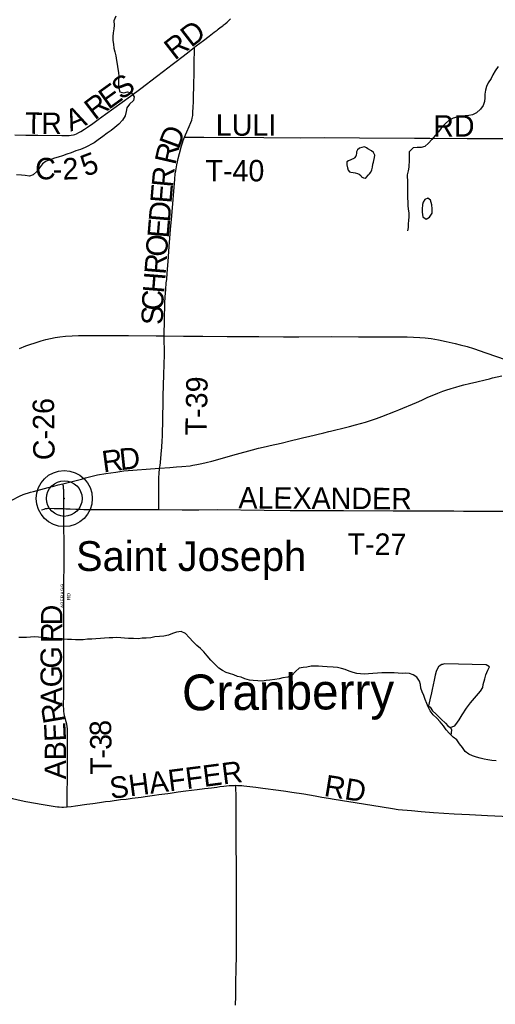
# Model space of a CAD drawing. Header units: feet. Extents: x 2113747 to 2516209, y 960708 to 1356798.
# Tile 19 of 206: x 2299235 to 2305899, y 1097869 to 1111647. Entities that reach past the tile are written whole.
import ezdxf

# ---------------------------------------------------------------- set-up
doc = ezdxf.new("R2010")
doc.units = ezdxf.units.FT
doc.header["$LTSCALE"] = 50
doc.header["$MEASUREMENT"] = 0
for name, color, linetype in [('0_Xref', 7, 'Continuous'), ('GM_X_County_Road', 3, 'Continuous'), ('GM_X_County_Road_Text', 3, 'Continuous'), ('GM_X_Minor_Lake', 5, 'Continuous'), ('GM_X_Minor_River', 5, 'Continuous'), ('GM_X_Minor_River_Text', 5, 'Continuous'), ('GM_X_Township_Road', 4, 'Continuous'), ('GM_X_Township_Road_Text', 4, 'Continuous'), ('GM_X_Township_Subdivision', 4, 'Continuous'), ('GM_X_Township_Subdivision_Text', 4, 'Continuous'), ('GM_X_Unincorporated', 1, 'Continuous'), ('GM_X_Unincorporated_Location', 2, 'Continuous'), ('GM_X_Unincorporated_Text', 251, 'Continuous'), ('GM_X_US_Route', 1, 'Continuous')]:
    doc.layers.add(name, color=color, linetype=linetype)
doc.styles.add('Styledgn030', font='dgn030.shx')
doc.styles.add('Styledgn031', font='dgn031.shx')

# ---------------------------------------------------------------- blocks, each defined once
blk = doc.blocks.new('Unicorp45')
at = {"layer": 'GM_X_Unincorporated'}
for radius in [393, 249]:
    blk.add_circle((0, 0), radius, dxfattribs=at)
blk = doc.blocks.new('POR')
at = {"layer": 'GM_X_County_Road', "flags": 128}
for points in [[(2301686, 1111261), (2301710, 1111279), (2301812, 1111357), (2301890, 1111417), (2301960, 1111470), (2302002, 1111502), (2302015, 1111512), (2302046, 1111536), (2302080, 1111562), (2302088, 1111568), (2302113, 1111589), (2302144, 1111614), (2302158, 1111628), (2302172, 1111642), (2302190, 1111661)], [(2299167, 1110034), (2299321, 1110032), (2299491, 1110030), (2299826, 1110026), (2299891, 1110025), (2299928, 1110027), (2299958, 1110030), (2299987, 1110036), (2300006, 1110041), (2300031, 1110051), (2300064, 1110067), (2300093, 1110083), (2300143, 1110115), (2300184, 1110142), (2300260, 1110194), (2300337, 1110250), (2300437, 1110324), (2300786, 1110575), (2300934, 1110684), (2301151, 1110852), (2301248, 1110926), (2301372, 1111020), (2301427, 1111062), (2301588, 1111185), (2301686, 1111261)], [(2301196, 1105372), (2301338, 1105382), (2301433, 1105390), (2301505, 1105395), (2301623, 1105406), (2301659, 1105411), (2301717, 1105422), (2301788, 1105436), (2301849, 1105450), (2301925, 1105470), (2301979, 1105484), (2302190, 1105544), (2302272, 1105566), (2302499, 1105628), (2302582, 1105649), (2302687, 1105673), (2302744, 1105687), (2302897, 1105723), (2303044, 1105760), (2303143, 1105783), (2303216, 1105801), (2303280, 1105816), (2303497, 1105867), (2303567, 1105884), (2303589, 1105889), (2303666, 1105907), (2303742, 1105926), (2303857, 1105955), (2303939, 1105977), (2304082, 1106017), (2304148, 1106037), (2304235, 1106066), (2304309, 1106093), (2304499, 1106167), (2304547, 1106186), (2304795, 1106290), (2304870, 1106324), (2304945, 1106358), (2304999, 1106383), (2305059, 1106408), (2305092, 1106422), (2305162, 1106449), (2305207, 1106465), (2305279, 1106487), (2305345, 1106506), (2305405, 1106522), (2305459, 1106536), (2305539, 1106555), (2305641, 1106579), (2305756, 1106607), (2305816, 1106623), (2305860, 1106634), (2305988, 1106665)], [(2299840, 1105154), (2300100, 1105219), (2300159, 1105235), (2300325, 1105276), (2300440, 1105296), (2300582, 1105317), (2300696, 1105332), (2301196, 1105372)], [(2299124, 1104923), (2299231, 1104979), (2299284, 1105002), (2299389, 1105037), (2299427, 1105047), (2299634, 1105100), (2299716, 1105121), (2299773, 1105137), (2299840, 1105154)]]:
    blk.add_lwpolyline(points, dxfattribs=at)
at = {"layer": 'GM_X_Minor_Lake'}
for p, q in [((2304197, 1109675), (2304208, 1109719)), ((2304877, 1109063), (2304872, 1108997)), ((2305771, 1102619), (2305185, 1102635))]:
    blk.add_line(p, q, dxfattribs=at)
at = {"layer": 'GM_X_Minor_Lake', "flags": 128}
for points in [[(2304208, 1109719), (2304210, 1109753), (2304190, 1109789), (2304166, 1109813), (2304114, 1109839), (2304094, 1109853), (2304064, 1109867), (2304028, 1109859), (2303996, 1109849), (2303970, 1109827), (2303954, 1109797), (2303952, 1109779), (2303950, 1109752), (2303944, 1109738), (2303926, 1109714), (2303916, 1109704), (2303840, 1109670), (2303818, 1109656), (2303820, 1109616), (2303828, 1109572), (2303838, 1109542), (2303858, 1109520), (2303876, 1109514), (2303906, 1109508), (2303936, 1109506), (2303966, 1109496), (2303992, 1109486), (2304016, 1109468), (2304026, 1109450), (2304054, 1109432), (2304076, 1109430), (2304090, 1109438), (2304124, 1109474), (2304136, 1109488), (2304156, 1109514), (2304170, 1109547), (2304180, 1109585), (2304184, 1109623), (2304190, 1109653), (2304197, 1109675)], [(2304872, 1108997), (2304874, 1108955), (2304884, 1108887), (2304928, 1108857), (2304976, 1108883), (2305012, 1108939), (2305015, 1108999), (2305011, 1109058), (2304991, 1109122), (2304953, 1109150), (2304909, 1109133), (2304887, 1109095), (2304877, 1109063)], [(2305185, 1102635), (2305159, 1102625), (2305149, 1102625), (2305125, 1102609), (2305101, 1102591), (2305083, 1102557), (2305071, 1102525), (2305058, 1102475), (2305042, 1102404), (2305030, 1102340), (2305014, 1102272), (2305006, 1102228), (2304980, 1102130), (2304965, 1102048), (2304985, 1102026), (2305021, 1101974), (2305067, 1101932), (2305101, 1101896), (2305139, 1101860), (2305199, 1101804), (2305233, 1101766), (2305265, 1101742), (2305331, 1101768), (2305371, 1101816), (2305393, 1101850), (2305433, 1101918), (2305497, 1102011), (2305552, 1102089), (2305634, 1102185), (2305690, 1102250), (2305722, 1102304), (2305730, 1102342), (2305754, 1102424), (2305768, 1102480), (2305795, 1102544), (2305817, 1102591), (2305771, 1102619)]]:
    blk.add_lwpolyline(points, dxfattribs=at)
at = {"layer": 'GM_X_Minor_River', "flags": 128}
for points in [[(2305939, 1110991), (2305897, 1110931), (2305865, 1110873), (2305840, 1110823), (2305800, 1110765), (2305774, 1110712), (2305760, 1110660), (2305754, 1110604), (2305754, 1110552), (2305746, 1110502), (2305728, 1110448), (2305691, 1110394), (2305635, 1110343), (2305581, 1110317), (2305529, 1110307), (2305475, 1110301), (2305359, 1110285), (2305307, 1110269), (2305251, 1110240), (2305195, 1110188), (2305139, 1110128), (2305103, 1110078), (2305055, 1110024), (2305011, 1109969), (2304965, 1109917), (2304912, 1109873), (2304858, 1109859)], [(2300581, 1111698), (2300555, 1111630), (2300557, 1111572), (2300552, 1111518), (2300546, 1111464), (2300538, 1111410), (2300542, 1111356), (2300548, 1111306), (2300554, 1111250), (2300568, 1111198), (2300582, 1111139), (2300593, 1111075), (2300599, 1111023), (2300609, 1110961), (2300619, 1110909), (2300623, 1110851), (2300621, 1110793), (2300621, 1110743), (2300625, 1110689), (2300640, 1110639), (2300694, 1110625), (2300748, 1110639), (2300802, 1110621), (2300840, 1110569), (2300830, 1110517), (2300772, 1110467), (2300736, 1110414), (2300726, 1110362), (2300714, 1110302), (2300678, 1110240), (2300623, 1110186), (2300567, 1110137), (2300515, 1110095), (2300463, 1110059), (2300399, 1110013), (2300333, 1109965), (2300277, 1109922), (2300153, 1109858), (2300087, 1109830), (2300023, 1109810), (2299955, 1109783), (2299897, 1109763), (2299837, 1109743), (2299775, 1109725), (2299723, 1109709), (2299663, 1109688), (2299608, 1109666), (2299554, 1109628), (2299512, 1109574), (2299476, 1109524), (2299424, 1109474), (2299372, 1109459), (2299312, 1109465), (2299260, 1109469), (2299192, 1109475)], [(2304858, 1109859), (2304804, 1109859), (2304746, 1109854), (2304690, 1109798), (2304692, 1109738), (2304690, 1109688), (2304686, 1109584), (2304678, 1109532), (2304666, 1109476), (2304667, 1109367), (2304669, 1109315), (2304667, 1109257), (2304667, 1109151), (2304671, 1109097), (2304673, 1109047), (2304679, 1108997), (2304686, 1108943), (2304688, 1108890), (2304682, 1108838), (2304678, 1108788), (2304678, 1108738), (2304670, 1108692)], [(2304698, 1102496), (2304644, 1102502), (2304592, 1102500), (2304538, 1102504), (2304483, 1102507), (2304307, 1102507), (2304247, 1102505), (2304183, 1102499), (2304123, 1102495), (2304066, 1102490), (2304011, 1102492), (2303959, 1102496), (2303905, 1102510), (2303851, 1102532), (2303797, 1102552), (2303743, 1102568), (2303687, 1102582), (2303627, 1102588), (2303541, 1102592), (2303477, 1102597), (2303423, 1102599), (2303319, 1102599), (2303259, 1102589), (2303205, 1102583), (2303149, 1102575), (2303101, 1102524), (2303047, 1102472), (2302992, 1102446), (2302924, 1102436), (2302870, 1102424), (2302810, 1102412), (2302740, 1102405), (2302688, 1102401), (2302632, 1102391), (2302570, 1102395), (2302506, 1102399), (2302454, 1102407), (2302390, 1102425), (2302337, 1102445), (2302285, 1102458), (2302235, 1102478), (2302177, 1102498), (2302127, 1102514), (2302075, 1102538), (2302023, 1102574), (2301965, 1102632), (2301911, 1102686), (2301863, 1102744), (2301817, 1102800), (2301767, 1102846), (2301716, 1102888), (2301668, 1102942), (2301610, 1103002), (2301560, 1103060), (2301496, 1103084), (2301434, 1103076), (2301376, 1103056), (2301320, 1103033), (2301256, 1103019), (2301192, 1103017), (2301128, 1103009), (2301072, 1102995), (2301008, 1102993), (2300952, 1102992), (2300898, 1102984), (2300832, 1102988), (2300760, 1102990), (2300704, 1102994), (2300652, 1102998), (2300594, 1103000), (2300540, 1102999), (2300488, 1102997), (2300422, 1102993), (2300366, 1102987), (2300304, 1102983), (2300244, 1102979), (2300186, 1102977), (2300126, 1102970), (2300070, 1102970), (2300016, 1102968), (2299962, 1102972), (2299906, 1102974), (2299848, 1102978), (2299792, 1102980), (2299734, 1102984), (2299670, 1102989), (2299614, 1102997), (2299552, 1103003), (2299500, 1103007), (2299444, 1103009), (2299386, 1103007), (2299330, 1103003), (2299276, 1103001), (2299224, 1103000)], [(2305910, 1101276), (2305852, 1101280), (2305792, 1101288), (2305742, 1101298), (2305688, 1101312), (2305636, 1101326), (2305580, 1101344), (2305530, 1101370), (2305476, 1101407), (2305438, 1101461), (2305396, 1101515), (2305358, 1101568), (2305307, 1101609), (2305255, 1101657), (2305211, 1101709), (2305171, 1101765), (2305125, 1101820), (2305079, 1101872), (2305029, 1101921), (2304987, 1101976), (2304957, 1102030), (2304938, 1102080), (2304918, 1102136), (2304896, 1102190), (2304872, 1102242), (2304856, 1102292), (2304852, 1102342), (2304836, 1102392), (2304800, 1102448), (2304750, 1102480), (2304698, 1102496)], [(2305278, 1101636), (2305289, 1101706), (2305273, 1101745)]]:
    blk.add_lwpolyline(points, dxfattribs=at)
at = {"layer": 'GM_X_Township_Road', "flags": 128}
for points in [[(2301545, 1110001), (2301559, 1110034), (2301579, 1110079), (2301610, 1110151), (2301633, 1110208), (2301645, 1110242), (2301653, 1110270), (2301660, 1110305), (2301663, 1110341), (2301667, 1110436), (2301669, 1110485), (2301671, 1110557), (2301672, 1110606), (2301672, 1110632), (2301673, 1110655), (2301674, 1110684), (2301675, 1110743), (2301679, 1110894), (2301679, 1111005), (2301681, 1111087), (2301685, 1111186), (2301686, 1111261)], [(2301261, 1107222), (2301267, 1107679), (2301274, 1107767), (2301282, 1107873), (2301289, 1107963), (2301295, 1108012), (2301302, 1108099), (2301314, 1108263), (2301330, 1108473), (2301339, 1108589), (2301349, 1108711), (2301366, 1108900), (2301408, 1109415), (2301413, 1109489), (2301421, 1109534), (2301435, 1109615), (2301444, 1109660), (2301454, 1109705), (2301472, 1109775), (2301501, 1109880), (2301514, 1109924), (2301527, 1109958), (2301545, 1110001)], [(2301545, 1110001), (2301560, 1110001), (2301817, 1110001), (2302655, 1109999), (2303168, 1109995), (2303503, 1109996), (2303997, 1109995), (2304766, 1109989), (2304982, 1109989), (2305504, 1109985), (2305723, 1109986), (2305904, 1109985), (2305960, 1109985), (2306101, 1109985), (2306314, 1109983), (2306565, 1109984), (2306809, 1109983), (2307579, 1109976), (2307768, 1109974), (2307830, 1109973), (2308169, 1109974), (2308211, 1109974)], [(2301254, 1106683), (2301262, 1106964), (2301261, 1107222)], [(2301196, 1105372), (2301196, 1105372), (2301202, 1105407), (2301209, 1105449), (2301219, 1105566), (2301228, 1105667), (2301232, 1105752), (2301235, 1105817), (2301246, 1106309), (2301246, 1106381), (2301254, 1106683)], [(2301187, 1104791), (2301187, 1104813), (2301186, 1105044), (2301185, 1105142), (2301186, 1105221), (2301189, 1105316), (2301192, 1105349), (2301196, 1105372)], [(2299852, 1104805), (2299852, 1104885), (2299853, 1104954), (2299852, 1104976), (2299852, 1105016), (2299852, 1105036), (2299852, 1105051), (2299852, 1105066), (2299851, 1105083), (2299850, 1105095), (2299850, 1105107), (2299849, 1105112), (2299848, 1105117), (2299848, 1105122), (2299846, 1105127), (2299845, 1105132), (2299840, 1105154)], [(2299539, 1104786), (2299577, 1104799), (2299597, 1104806), (2299607, 1104808), (2299618, 1104809), (2299629, 1104810), (2299719, 1104807), (2299818, 1104805), (2299852, 1104805)], [(2299852, 1104805), (2299884, 1104803), (2299944, 1104801), (2300021, 1104799), (2300086, 1104797), (2300132, 1104795), (2300198, 1104794), (2300285, 1104793), (2300496, 1104793), (2301187, 1104791)], [(2299855, 1103796), (2299857, 1103991), (2299857, 1104207), (2299857, 1104358), (2299855, 1104526), (2299854, 1104627), (2299853, 1104720), (2299852, 1104805)], [(2301187, 1104791), (2301510, 1104790), (2301745, 1104790), (2302003, 1104791), (2302659, 1104783), (2303024, 1104781), (2303449, 1104781), (2303668, 1104781), (2303773, 1104780), (2304469, 1104776), (2304814, 1104775), (2305092, 1104774), (2305188, 1104773), (2305319, 1104772), (2305453, 1104771), (2305611, 1104771), (2305745, 1104771), (2305811, 1104771), (2306154, 1104769)], [(2299902, 1100634), (2299901, 1100735), (2299901, 1100813), (2299902, 1100879), (2299903, 1100974), (2299904, 1101056), (2299904, 1101135), (2299903, 1101243), (2299903, 1101286), (2299903, 1101387), (2299904, 1101463), (2299904, 1101515), (2299904, 1101568), (2299904, 1101659), (2299903, 1101722), (2299900, 1101758), (2299895, 1101791), (2299887, 1101823), (2299872, 1101874), (2299863, 1101908), (2299857, 1101940), (2299854, 1101966), (2299852, 1102001), (2299850, 1102045), (2299850, 1102089), (2299852, 1102161), (2299855, 1102345), (2299856, 1102466), (2299856, 1102528), (2299855, 1102666), (2299855, 1102761), (2299854, 1102846), (2299855, 1102981), (2299855, 1103082), (2299854, 1103171), (2299854, 1103263), (2299853, 1103321)], [(2299902, 1100634), (2299955, 1100639), (2300017, 1100647), (2300176, 1100670), (2300260, 1100681), (2300352, 1100693), (2300439, 1100705), (2300504, 1100714), (2300647, 1100733), (2300725, 1100742), (2300813, 1100753), (2300937, 1100770), (2300992, 1100777), (2301122, 1100795), (2301184, 1100804), (2301310, 1100821), (2301343, 1100825), (2301398, 1100833), (2301456, 1100841), (2301564, 1100855), (2301723, 1100876), (2301824, 1100888), (2301876, 1100895), (2301922, 1100900), (2301958, 1100905), (2301997, 1100909), (2302039, 1100915), (2302094, 1100922), (2302169, 1100930), (2302196, 1100932), (2302222, 1100933), (2302247, 1100933), (2302264, 1100934)], [(2302260, 1097858), (2302263, 1097981), (2302263, 1098014), (2302265, 1098203), (2302268, 1098334), (2302270, 1098433), (2302271, 1098482), (2302272, 1098587), (2302273, 1098646), (2302273, 1098718), (2302274, 1098810), (2302274, 1098872), (2302273, 1098983), (2302274, 1099098), (2302273, 1099150), (2302272, 1099367), (2302273, 1099511), (2302273, 1099662), (2302273, 1099800), (2302271, 1099915), (2302270, 1099993), (2302269, 1100163), (2302267, 1100357), (2302267, 1100593), (2302267, 1100698), (2302266, 1100799), (2302265, 1100885), (2302264, 1100934)], [(2302264, 1100934), (2302289, 1100933), (2302317, 1100932), (2302347, 1100930), (2302376, 1100928), (2302461, 1100918), (2302542, 1100908), (2302640, 1100895), (2302861, 1100864), (2302965, 1100850), (2303046, 1100838), (2303218, 1100813), (2303373, 1100787), (2303470, 1100769), (2303564, 1100752), (2303641, 1100739), (2303848, 1100705), (2304052, 1100673), (2304315, 1100631), (2304460, 1100608), (2304538, 1100597), (2304724, 1100580), (2304858, 1100569), (2305032, 1100555), (2305179, 1100545), (2305320, 1100535), (2305539, 1100524), (2305791, 1100512), (2306300, 1100488)], [(2299121, 1100753), (2299135, 1100750), (2299257, 1100723), (2299321, 1100709), (2299456, 1100682), (2299536, 1100668), (2299650, 1100649), (2299734, 1100637), (2299764, 1100633), (2299789, 1100631), (2299825, 1100629), (2299851, 1100630), (2299902, 1100634)]]:
    blk.add_lwpolyline(points, dxfattribs=at)
at = {"layer": 'GM_X_Township_Subdivision', "flags": 128}
blk.add_lwpolyline([(2299853, 1103321), (2299852, 1103371), (2299853, 1103469), (2299854, 1103600), (2299855, 1103666), (2299855, 1103722), (2299855, 1103796)], dxfattribs=at)
at = {"layer": 'GM_X_Unincorporated_Location'}
blk.add_point((2299860, 1104946), dxfattribs=at)
at = {"layer": 'GM_X_US_Route', "flags": 128}
blk.add_lwpolyline([(2299232, 1107046), (2299320, 1107082), (2299379, 1107104), (2299450, 1107127), (2299535, 1107153), (2299602, 1107171), (2299666, 1107186), (2299731, 1107199), (2299799, 1107209), (2299877, 1107218), (2299969, 1107225), (2300061, 1107228), (2300193, 1107230), (2300324, 1107229), (2300468, 1107228), (2300760, 1107227), (2301147, 1107222), (2301261, 1107222), (2301531, 1107220), (2301801, 1107218), (2302142, 1107215), (2302588, 1107213), (2302933, 1107210), (2303146, 1107211), (2303599, 1107212), (2303983, 1107210), (2304318, 1107209), (2304511, 1107209), (2304666, 1107208), (2304754, 1107205), (2304840, 1107200), (2304918, 1107193), (2305000, 1107184), (2305103, 1107167), (2305210, 1107146), (2305338, 1107117), (2305407, 1107099), (2305505, 1107072), (2305592, 1107045), (2305767, 1106986), (2306052, 1106888)], dxfattribs=at)
at = {"color": 7, "linetype": 'Continuous', "lineweight": 0}
blk.add_blockref('Unicorp45', (2299860, 1104946), dxfattribs=at)
at = {"layer": 'GM_X_County_Road_Text', "char_height": 300, "attachment_point": 7, "line_spacing_factor": 0.8, "style": 'Styledgn030'}
for s, insert, rotation in [('{\\Fdgn000|c0;\\C256;RD}', (2301409, 1111071), 37.8322), ('{\\Fdgn000|c0;\\C256;E}', (2300481, 1110380), 35.729), ('{\\Fdgn000|c0;\\C256;S}', (2300663, 1110511), 35.7266), ('{\\Fdgn000|c0;\\C256;R}', (2300288, 1110233), 37.2298), ('{\\Fdgn000|c0;\\C256;T}', (2299307, 1110052), 358.8557), ('{\\Fdgn000|c0;\\C256;R}', (2299536, 1110048), 359.587), ('{\\Fdgn000|c0;\\C256;A}', (2299948, 1110078), 22.3732), ('{\\Fdgn000|c0;\\C256;5}', (2300160, 1109442), 20.7695), ('{\\Fdgn000|c0;\\C256;C}', (2299451, 1109410), 359.5317), ('{\\Fdgn000|c0;\\C256;2}', (2299840, 1109408), 2.1737), ('{\\Fdgn000|c0;\\C256;-}', (2299699, 1109408), 359.8224), ('{\\Fdgn000|c0;\\C256;C-26}', (2299730, 1105485), 90.6627), ('{\\Fdgn000|c0;\\C256;D}', (2300648, 1105343), 6.1314), ('{\\Fdgn000|c0;\\C256;R}', (2300409, 1105310), 7.7476)]:
    blk.add_mtext(s, dxfattribs=dict(at, insert=insert, rotation=rotation))
at = {"layer": 'GM_X_Minor_River_Text', "insert": (2301510, 1102156), "char_height": 500.19, "attachment_point": 4, "rotation": 0.4001, "line_spacing_factor": 0.8, "style": 'Styledgn031'}
blk.add_mtext('{\\Fdgn000|c0;\\C256;Cranberry}', dxfattribs=at)
at = {"layer": 'GM_X_Township_Road_Text', "char_height": 300, "attachment_point": 7, "line_spacing_factor": 0.8, "style": 'Styledgn030'}
for s, insert, rotation in [('{\\Fdgn000|c0;\\C256;LULI}', (2301983, 1110019), 0), ('{\\Fdgn000|c0;\\C256;RD}', (2305028, 1110010), 0), ('{\\Fdgn000|c0;\\C256;D}', (2301464, 1109823), 69.7377), ('{\\Fdgn000|c0;\\C256;R}', (2301415, 1109604), 77.025), ('{\\Fdgn000|c0;\\C256;T-40}', (2301838, 1109380), 0), ('{\\Fdgn000|c0;\\C256;R}', (2301381, 1109291), 84.5783), ('{\\Fdgn000|c0;\\C256;E}', (2301362, 1109069), 85.2289), ('{\\Fdgn000|c0;\\C256;D}', (2301340, 1108806), 85.237), ('{\\Fdgn000|c0;\\C256;E}', (2301322, 1108583), 85.2387), ('{\\Fdgn000|c0;\\C256;O}', (2301300, 1108320), 85.2364), ('{\\Fdgn000|c0;\\C256;R}', (2301279, 1108074), 85.2367), ('{\\Fdgn000|c0;\\C256;H}', (2301259, 1107812), 85.4454), ('{\\Fdgn000|c0;\\C256;C}', (2301248, 1107571), 87.3763), ('{\\Fdgn000|c0;\\C256;S}', (2301247, 1107376), 89.6911), ('{\\Fdgn000|c0;\\C256;T-39}', (2301859, 1105827), 88.9397), ('{\\Fdgn000|c0;\\C256;ALEXANDER}', (2302299, 1104808), 359.6645), ('{\\Fdgn000|c0;\\C256;T-27}', (2303827, 1104161), 359.6465), ('{\\Fdgn000|c0;\\C256;D}', (2299833, 1103171), 89.8397), ('{\\Fdgn000|c0;\\C256;R}', (2299832, 1102924), 89.8416), ('{\\Fdgn000|c0;\\C256;G}', (2299831, 1102568), 89.8397), ('{\\Fdgn000|c0;\\C256;G}', (2299831, 1102304), 89.8434), ('{\\Fdgn000|c0;\\C256;A}', (2299831, 1102040), 90.0546), ('{\\Fdgn000|c0;\\C256;R}', (2299870, 1101828), 99.7489), ('{\\Fdgn000|c0;\\C256;8}', (2300525, 1101629), 92.0771), ('{\\Fdgn000|c0;\\C256;E}', (2299886, 1101550), 92.5374), ('{\\Fdgn000|c0;\\C256;B}', (2299885, 1101282), 89.6259), ('{\\Fdgn000|c0;\\C256;3}', (2300526, 1101430), 90.179), ('{\\Fdgn000|c0;\\C256;-}', (2300526, 1101305), 90.0273), ('{\\Fdgn000|c0;\\C256;A}', (2299883, 1101018), 89.6066), ('{\\Fdgn000|c0;\\C256;T}', (2300526, 1101081), 90.0043), ('{\\Fdgn000|c0;\\C256;SHAFFER}', (2300515, 1100739), 7.2969), ('{\\Fdgn000|c0;\\C256;RD}', (2303488, 1100787), 350.8488)]:
    blk.add_mtext(s, dxfattribs=dict(at, insert=insert, rotation=rotation))
at = {"layer": 'GM_X_Township_Subdivision_Text', "char_height": 50, "attachment_point": 7, "rotation": 90, "line_spacing_factor": 0.8, "style": 'Styledgn030'}
for s, insert in [('{\\Fdgn000|c0;\\C256;ABERAGG}', (2299860, 1103413)), ('{\\Fdgn000|c0;\\C256;RD}', (2299946, 1103523))]:
    blk.add_mtext(s, dxfattribs=dict(at, insert=insert))
at = {"layer": 'GM_X_Unincorporated_Text', "insert": (2300025, 1103807), "char_height": 417, "attachment_point": 7, "rotation": 0, "line_spacing_factor": 0.8, "style": 'Styledgn030'}
blk.add_mtext('{\\Fdgn000|c0;\\C256;Saint Joseph}', dxfattribs=at)

msp = doc.modelspace()

# ---------------------------------------------------------------- block references
at = {"layer": '0_Xref'}
msp.add_blockref('POR', (0, 0), dxfattribs=at)

doc.saveas('drawing.dxf')
